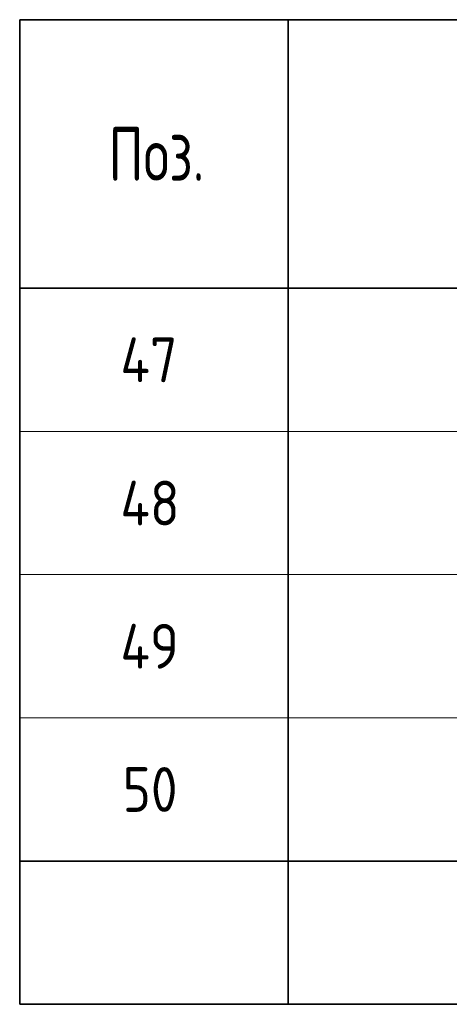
# Model space of a CAD drawing. Header units: metres. Extents: x -38 to 97, y -15 to 21.
# Tile 159 of 205: x 67.92 to 70.32, y 9.27 to 14.77. Entities that reach past the tile are written whole.
import ezdxf

# ---------------------------------------------------------------- set-up
doc = ezdxf.new("R2010")
doc.units = ezdxf.units.M
doc.styles.add('ISOCPEUR', font='txt')

msp = doc.modelspace()

# ---------------------------------------------------------------- linework, layer by layer
at = {"color": 7, "linetype": 'Continuous', "lineweight": 35, "transparency": 33554687}
for p, q in [((86.4198, 14.7717), (67.9198, 14.7717)), ((67.9198, 14.7717), (67.9198, 13.2717)), ((69.4198, 14.7717), (69.4198, 13.2717)), ((86.4198, 13.2717), (67.9198, 13.2717)), ((67.9198, 13.2717), (67.9198, 12.4717)), ((69.4198, 13.2717), (69.4198, 12.4717)), ((67.9198, 12.4717), (67.9198, 11.6717)), ((69.4198, 12.4717), (69.4198, 11.6717)), ((67.9198, 11.6717), (67.9198, 10.8717)), ((69.4198, 11.6717), (69.4198, 10.8717)), ((67.9198, 10.8717), (67.9198, 10.0717)), ((69.4198, 10.8717), (69.4198, 10.0717)), ((67.9198, 10.0717), (67.9198, 9.2717)), ((67.9198, 10.0717), (86.4198, 10.0717)), ((69.4198, 10.0717), (69.4198, 9.2717)), ((67.9198, 9.2717), (86.4198, 9.2717))]:
    msp.add_line(p, q, dxfattribs=at)
at = {"color": 7, "linetype": 'Continuous', "lineweight": 13, "transparency": 33554687}
for p, q in [((86.4198, 12.4717), (67.9198, 12.4717)), ((86.4198, 11.6717), (67.9198, 11.6717)), ((86.4198, 10.8717), (67.9198, 10.8717)), ((86.4198, 10.0717), (67.9198, 10.0717))]:
    msp.add_line(p, q, dxfattribs=at)

# ---------------------------------------------------------------- texts
at = {"color": 7, "linetype": 'Continuous', "lineweight": 35, "transparency": 33554687, "attachment_point": 7, "style": 'ISOCPEUR'}
for s, insert, char_height, width in [('\\W0.74;Поз.', (68.4162, 13.8717), 0.3, 0.698388), ('\\W0.88;47', (68.4823, 12.7467), 0.25, 0.484994), ('\\W0.88;48', (68.4823, 11.9467), 0.25, 0.484994), ('\\W0.88;49', (68.4823, 11.1467), 0.25, 0.484994), ('\\W0.87;50', (68.4948, 10.3467), 0.25, 0.45901)]:
    msp.add_mtext(s, dxfattribs=dict(at, insert=insert, char_height=char_height, width=width))

doc.saveas('drawing.dxf')
